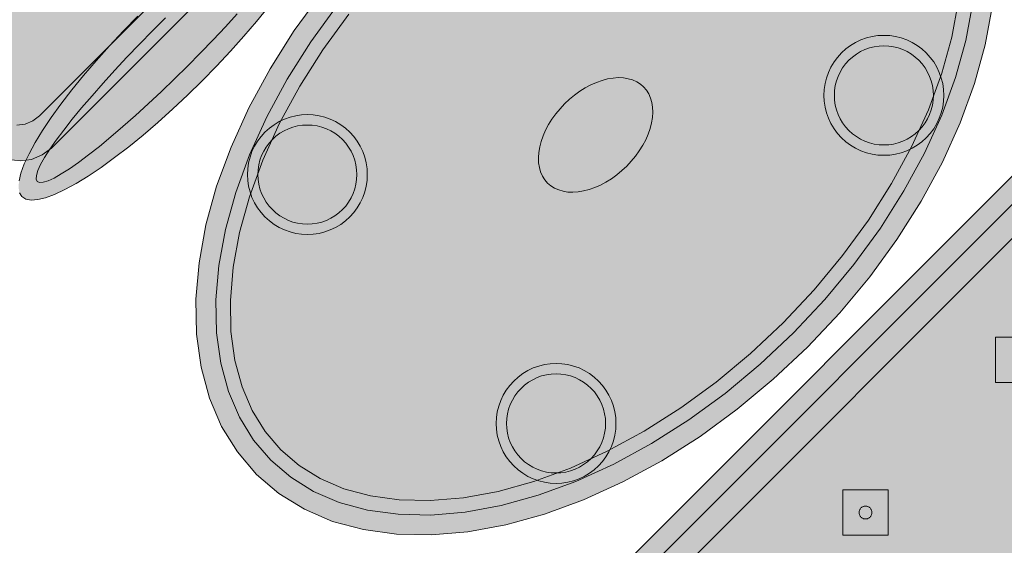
# Model space of a CAD drawing. Header units: metres. Extents: x 2172.2 to 2210.6, y 415.3 to 458.1.
# Tile 26 of 168: x 2198.626 to 2199.858, y 418.637 to 419.294. Entities that reach past the tile are written whole.
import ezdxf

# ---------------------------------------------------------------- set-up
doc = ezdxf.new("R2010")
doc.units = ezdxf.units.M
for name, color, linetype, lineweight in [('NC_N1_BANQUETTES', 7, 'CONTINUOUS', 13), ('NC_N1_CHAIRS', 7, 'CONTINUOUS', 13), ('NC_N1_TABLES', 7, 'CONTINUOUS', 13)]:
    doc.layers.add(name, color=color, linetype=linetype, lineweight=lineweight)

# ---------------------------------------------------------------- blocks, each defined once
blk = doc.blocks.new('NC_N1_DINING_2')
at = {"true_color": 0xf6f5ef}
h = blk.add_hatch(color=256, dxfattribs=at)
h.dxf.hatch_style = 1
h.paths.add_polyline_path([(0.6, 0), (0.5971, 0.0368), (0.5885, 0.0732), (0.5742, 0.1089), (0.5543, 0.1435), (0.5292, 0.1768), (0.4989, 0.2083), (0.4638, 0.2379), (0.4243, 0.2652), (0.3806, 0.2899), (0.3333, 0.3118), (0.2828, 0.3307), (0.2296, 0.3465), (0.1742, 0.3589), (0.1171, 0.3678), (0.0588, 0.3732), (0, 0.375), (-0.0588, 0.3732), (-0.1171, 0.3678), (-0.1742, 0.3589), (-0.2296, 0.3465), (-0.2828, 0.3307), (-0.3333, 0.3118), (-0.3806, 0.2899), (-0.4243, 0.2652), (-0.4638, 0.2379), (-0.4989, 0.2083), (-0.5292, 0.1768), (-0.5543, 0.1435), (-0.5742, 0.1089), (-0.5885, 0.0732), (-0.5971, 0.0368), (-0.6, 0), (-0.5971, -0.0368), (-0.5885, -0.0732), (-0.5742, -0.1089), (-0.5543, -0.1435), (-0.5292, -0.1768), (-0.4989, -0.2083), (-0.4638, -0.2379), (-0.4243, -0.2652), (-0.3806, -0.2899), (-0.3333, -0.3118), (-0.2828, -0.3307), (-0.2296, -0.3465), (-0.1742, -0.3589), (-0.1171, -0.3678), (-0.0588, -0.3732), (0, -0.375), (0.0588, -0.3732), (0.1171, -0.3678), (0.1742, -0.3589), (0.2296, -0.3465), (0.2828, -0.3307), (0.3333, -0.3118), (0.3806, -0.2899), (0.4243, -0.2652), (0.4638, -0.2379), (0.4989, -0.2083), (0.5292, -0.1768), (0.5543, -0.1435), (0.5742, -0.1089), (0.5885, -0.0732), (0.5971, -0.0368)])
at = {"color": 0, "linetype": 'CONTINUOUS', "lineweight": -2, "true_color": 0x2d3540}
blk.add_lwpolyline([(0.4638, 0.2379), (0.4243, 0.2652), (0.3806, 0.2899), (0.3333, 0.3118), (0.2828, 0.3307), (0.2296, 0.3465), (0.1742, 0.3589), (0.1171, 0.3678), (0.0588, 0.3732), (0, 0.375), (-0.0588, 0.3732), (-0.1171, 0.3678), (-0.1742, 0.3589), (-0.2296, 0.3465), (-0.2828, 0.3307), (-0.3333, 0.3118), (-0.3806, 0.2899), (-0.4243, 0.2652), (-0.4638, 0.2379), (-0.4989, 0.2083), (-0.5292, 0.1768), (-0.5543, 0.1435), (-0.5742, 0.1089), (-0.5885, 0.0732), (-0.5971, 0.0368), (-0.6, 0), (-0.5971, -0.0368), (-0.5885, -0.0732), (-0.5742, -0.1089), (-0.5543, -0.1435), (-0.5292, -0.1768), (-0.4989, -0.2083), (-0.4638, -0.2379), (-0.4243, -0.2652), (-0.3806, -0.2899), (-0.3333, -0.3118), (-0.2828, -0.3307), (-0.2296, -0.3465), (-0.1742, -0.3589), (-0.1171, -0.3678)], dxfattribs=at)
at = {"color": 0, "linetype": 'CONTINUOUS', "lineweight": -2, "true_color": 0xa38246}
for points in [[(-0.114, -0.343), (-0.1695, -0.3343), (-0.2233, -0.3222), (-0.2749, -0.307), (-0.3237, -0.2887), (-0.3692, -0.2676), (-0.411, -0.244), (-0.4486, -0.218), (-0.4818, -0.1901), (-0.5101, -0.1605), (-0.5334, -0.1297), (-0.5516, -0.0979), (-0.5646, -0.0656), (-0.5723, -0.0329), (-0.5749, 0), (-0.5723, 0.0329), (-0.5646, 0.0656), (-0.5516, 0.0979), (-0.5334, 0.1297), (-0.5101, 0.1605), (-0.4818, 0.1901), (-0.4486, 0.218), (-0.411, 0.244), (-0.3692, 0.2676), (-0.3237, 0.2887), (-0.2749, 0.307), (-0.2233, 0.3222), (-0.1695, 0.3343), (-0.114, 0.343), (-0.0573, 0.3482), (0, 0.35), (0.0573, 0.3482), (0.114, 0.343), (0.1695, 0.3343), (0.2233, 0.3222), (0.2749, 0.307), (0.3237, 0.2887), (0.3692, 0.2676), (0.411, 0.244), (0.4486, 0.218)], [(-0.1117, -0.3251), (-0.1661, -0.3166), (-0.2188, -0.3048), (-0.2692, -0.2899), (-0.3167, -0.2721), (-0.361, -0.2516), (-0.4014, -0.2287), (-0.4377, -0.2037), (-0.4694, -0.1769), (-0.4964, -0.1488), (-0.5184, -0.1198), (-0.5354, -0.0901), (-0.5474, -0.0601), (-0.5545, -0.0301), (-0.5569, 0), (-0.5545, 0.0301), (-0.5474, 0.0601), (-0.5354, 0.0901), (-0.5184, 0.1198), (-0.4964, 0.1488), (-0.4694, 0.1769), (-0.4377, 0.2037), (-0.4014, 0.2287), (-0.361, 0.2516), (-0.3167, 0.2721), (-0.2692, 0.2899), (-0.2188, 0.3048), (-0.1661, 0.3166), (-0.1117, 0.3251), (-0.0562, 0.3303), (0, 0.332), (0.0562, 0.3303), (0.1117, 0.3251), (0.1661, 0.3166), (0.2188, 0.3048), (0.2692, 0.2899), (0.3167, 0.2721), (0.361, 0.2516), (0.4014, 0.2287), (0.4377, 0.2037)]]:
    blk.add_lwpolyline(points, dxfattribs=at)
at = {"color": 0, "linetype": 'CONTINUOUS', "lineweight": -2, "true_color": 0x89939a}
for points in [[(-0.215, 0.22), (-0.2154, 0.2126), (-0.2164, 0.2054), (-0.2182, 0.1982), (-0.2207, 0.1913), (-0.2239, 0.1846), (-0.2276, 0.1783), (-0.232, 0.1724), (-0.237, 0.167), (-0.2424, 0.162), (-0.2483, 0.1576), (-0.2546, 0.1539), (-0.2613, 0.1507), (-0.2682, 0.1482), (-0.2754, 0.1464), (-0.2826, 0.1454), (-0.29, 0.145), (-0.2974, 0.1454), (-0.3046, 0.1464), (-0.3118, 0.1482), (-0.3187, 0.1507), (-0.3254, 0.1539), (-0.3317, 0.1576), (-0.3376, 0.162), (-0.343, 0.167), (-0.348, 0.1724), (-0.3524, 0.1783), (-0.3561, 0.1846), (-0.3593, 0.1913), (-0.3618, 0.1982), (-0.3636, 0.2054), (-0.3646, 0.2126), (-0.365, 0.22), (-0.3646, 0.2274), (-0.3636, 0.2346), (-0.3618, 0.2418), (-0.3593, 0.2487), (-0.3561, 0.2554), (-0.3524, 0.2617), (-0.348, 0.2676), (-0.343, 0.273), (-0.3376, 0.278), (-0.3317, 0.2824), (-0.3254, 0.2861), (-0.3187, 0.2893), (-0.3118, 0.2918), (-0.3046, 0.2936), (-0.2974, 0.2946), (-0.29, 0.295), (-0.2826, 0.2946), (-0.2754, 0.2936), (-0.2682, 0.2918), (-0.2613, 0.2893), (-0.2546, 0.2861), (-0.2483, 0.2824), (-0.2424, 0.278), (-0.237, 0.273), (-0.232, 0.2676), (-0.2276, 0.2617), (-0.2239, 0.2554), (-0.2207, 0.2487), (-0.2182, 0.2418), (-0.2164, 0.2346), (-0.2154, 0.2274)], [(0.365, 0.22), (0.3646, 0.2126), (0.3636, 0.2054), (0.3618, 0.1982), (0.3593, 0.1913), (0.3561, 0.1846), (0.3524, 0.1783), (0.348, 0.1724), (0.343, 0.167), (0.3376, 0.162), (0.3317, 0.1576), (0.3254, 0.1539), (0.3187, 0.1507), (0.3118, 0.1482), (0.3046, 0.1464), (0.2974, 0.1454), (0.29, 0.145), (0.2826, 0.1454), (0.2754, 0.1464), (0.2682, 0.1482), (0.2613, 0.1507), (0.2546, 0.1539), (0.2483, 0.1576), (0.2424, 0.162), (0.237, 0.167), (0.232, 0.1724), (0.2276, 0.1783), (0.2239, 0.1846), (0.2207, 0.1913), (0.2182, 0.1982), (0.2164, 0.2054), (0.2154, 0.2126), (0.215, 0.22), (0.2154, 0.2274), (0.2164, 0.2346), (0.2182, 0.2418), (0.2207, 0.2487), (0.2239, 0.2554), (0.2276, 0.2617), (0.232, 0.2676), (0.237, 0.273), (0.2424, 0.278), (0.2483, 0.2824), (0.2546, 0.2861), (0.2613, 0.2893), (0.2682, 0.2918), (0.2754, 0.2936), (0.2826, 0.2946), (0.29, 0.295), (0.2974, 0.2946), (0.3046, 0.2936), (0.3118, 0.2918), (0.3187, 0.2893), (0.3254, 0.2861), (0.3317, 0.2824), (0.3376, 0.278), (0.343, 0.273), (0.348, 0.2676), (0.3524, 0.2617), (0.3561, 0.2554), (0.3593, 0.2487), (0.3618, 0.2418), (0.3636, 0.2346), (0.3646, 0.2274)], [(-0.215, -0.22), (-0.2154, -0.2274), (-0.2164, -0.2346), (-0.2182, -0.2418), (-0.2207, -0.2487), (-0.2239, -0.2554), (-0.2276, -0.2617), (-0.232, -0.2676), (-0.237, -0.273), (-0.2424, -0.278), (-0.2483, -0.2824), (-0.2546, -0.2861), (-0.2613, -0.2893), (-0.2682, -0.2918), (-0.2754, -0.2936), (-0.2826, -0.2946), (-0.29, -0.295), (-0.2974, -0.2946), (-0.3046, -0.2936), (-0.3118, -0.2918), (-0.3187, -0.2893), (-0.3254, -0.2861), (-0.3317, -0.2824), (-0.3376, -0.278), (-0.343, -0.273), (-0.348, -0.2676), (-0.3524, -0.2617), (-0.3561, -0.2554), (-0.3593, -0.2487), (-0.3618, -0.2418), (-0.3636, -0.2346), (-0.3646, -0.2274), (-0.365, -0.22), (-0.3646, -0.2126), (-0.3636, -0.2054), (-0.3618, -0.1982), (-0.3593, -0.1913), (-0.3561, -0.1846), (-0.3524, -0.1783), (-0.348, -0.1724), (-0.343, -0.167), (-0.3376, -0.162), (-0.3317, -0.1576), (-0.3254, -0.1539), (-0.3187, -0.1507), (-0.3118, -0.1482), (-0.3046, -0.1464), (-0.2974, -0.1454), (-0.29, -0.145), (-0.2826, -0.1454), (-0.2754, -0.1464), (-0.2682, -0.1482), (-0.2613, -0.1507), (-0.2546, -0.1539), (-0.2483, -0.1576), (-0.2424, -0.162), (-0.237, -0.167), (-0.232, -0.1724), (-0.2276, -0.1783), (-0.2239, -0.1846), (-0.2207, -0.1913), (-0.2182, -0.1982), (-0.2164, -0.2054), (-0.2154, -0.2126)]]:
    blk.add_lwpolyline(points, close=True, dxfattribs=at)
at = {"color": 0, "linetype": 'CONTINUOUS', "lineweight": -2, "true_color": 0xa38246}
for points in [[(-0.228, 0.22), (-0.2283, 0.2139), (-0.2292, 0.2079), (-0.2307, 0.202), (-0.2327, 0.1963), (-0.2353, 0.1908), (-0.2384, 0.1856), (-0.2421, 0.1807), (-0.2462, 0.1762), (-0.2507, 0.1721), (-0.2556, 0.1684), (-0.2608, 0.1653), (-0.2663, 0.1627), (-0.272, 0.1607), (-0.2779, 0.1592), (-0.2839, 0.1583), (-0.29, 0.158), (-0.2961, 0.1583), (-0.3021, 0.1592), (-0.308, 0.1607), (-0.3137, 0.1627), (-0.3192, 0.1653), (-0.3244, 0.1684), (-0.3293, 0.1721), (-0.3338, 0.1762), (-0.3379, 0.1807), (-0.3416, 0.1856), (-0.3447, 0.1908), (-0.3473, 0.1963), (-0.3493, 0.202), (-0.3508, 0.2079), (-0.3517, 0.2139), (-0.352, 0.22), (-0.3517, 0.2261), (-0.3508, 0.2321), (-0.3493, 0.238), (-0.3473, 0.2437), (-0.3447, 0.2492), (-0.3416, 0.2544), (-0.3379, 0.2593), (-0.3338, 0.2638), (-0.3293, 0.2679), (-0.3244, 0.2716), (-0.3192, 0.2747), (-0.3137, 0.2773), (-0.308, 0.2793), (-0.3021, 0.2808), (-0.2961, 0.2817), (-0.29, 0.282), (-0.2839, 0.2817), (-0.2779, 0.2808), (-0.272, 0.2793), (-0.2663, 0.2773), (-0.2608, 0.2747), (-0.2556, 0.2716), (-0.2507, 0.2679), (-0.2462, 0.2638), (-0.2421, 0.2593), (-0.2384, 0.2544), (-0.2353, 0.2492), (-0.2327, 0.2437), (-0.2307, 0.238), (-0.2292, 0.2321), (-0.2283, 0.2261)], [(0.352, 0.22), (0.3517, 0.2139), (0.3508, 0.2079), (0.3493, 0.202), (0.3473, 0.1963), (0.3447, 0.1908), (0.3416, 0.1856), (0.3379, 0.1807), (0.3338, 0.1762), (0.3293, 0.1721), (0.3244, 0.1684), (0.3192, 0.1653), (0.3137, 0.1627), (0.308, 0.1607), (0.3021, 0.1592), (0.2961, 0.1583), (0.29, 0.158), (0.2839, 0.1583), (0.2779, 0.1592), (0.272, 0.1607), (0.2663, 0.1627), (0.2608, 0.1653), (0.2556, 0.1684), (0.2507, 0.1721), (0.2462, 0.1762), (0.2421, 0.1807), (0.2384, 0.1856), (0.2353, 0.1908), (0.2327, 0.1963), (0.2307, 0.202), (0.2292, 0.2079), (0.2283, 0.2139), (0.228, 0.22), (0.2283, 0.2261), (0.2292, 0.2321), (0.2307, 0.238), (0.2327, 0.2437), (0.2353, 0.2492), (0.2384, 0.2544), (0.2421, 0.2593), (0.2462, 0.2638), (0.2507, 0.2679), (0.2556, 0.2716), (0.2608, 0.2747), (0.2663, 0.2773), (0.272, 0.2793), (0.2779, 0.2808), (0.2839, 0.2817), (0.29, 0.282), (0.2961, 0.2817), (0.3021, 0.2808), (0.308, 0.2793), (0.3137, 0.2773), (0.3192, 0.2747), (0.3244, 0.2716), (0.3293, 0.2679), (0.3338, 0.2638), (0.3379, 0.2593), (0.3416, 0.2544), (0.3447, 0.2492), (0.3473, 0.2437), (0.3493, 0.238), (0.3508, 0.2321), (0.3517, 0.2261)], [(0.085, 0), (0.0846, 0.0054), (0.0834, 0.0107), (0.0813, 0.016), (0.0785, 0.021), (0.075, 0.0259), (0.0707, 0.0306), (0.0657, 0.0349), (0.0601, 0.0389), (0.0539, 0.0425), (0.0472, 0.0457), (0.0401, 0.0485), (0.0325, 0.0508), (0.0247, 0.0526), (0.0166, 0.0539), (0.0083, 0.0547), (0, 0.055), (-0.0083, 0.0547), (-0.0166, 0.0539), (-0.0247, 0.0526), (-0.0325, 0.0508), (-0.0401, 0.0485), (-0.0472, 0.0457), (-0.0539, 0.0425), (-0.0601, 0.0389), (-0.0657, 0.0349), (-0.0707, 0.0306), (-0.075, 0.0259), (-0.0785, 0.021), (-0.0813, 0.016), (-0.0834, 0.0107), (-0.0846, 0.0054), (-0.085, 0), (-0.0846, -0.0054), (-0.0834, -0.0107), (-0.0813, -0.016), (-0.0785, -0.021), (-0.075, -0.0259), (-0.0707, -0.0306), (-0.0657, -0.0349), (-0.0601, -0.0389), (-0.0539, -0.0425), (-0.0472, -0.0457), (-0.0401, -0.0485), (-0.0325, -0.0508), (-0.0247, -0.0526), (-0.0166, -0.0539), (-0.0083, -0.0547), (0, -0.055), (0.0083, -0.0547), (0.0166, -0.0539), (0.0247, -0.0526), (0.0325, -0.0508), (0.0401, -0.0485), (0.0472, -0.0457), (0.0539, -0.0425), (0.0601, -0.0389), (0.0657, -0.0349), (0.0707, -0.0306), (0.075, -0.0259), (0.0785, -0.021), (0.0813, -0.016), (0.0834, -0.0107), (0.0846, -0.0054)], [(-0.228, -0.22), (-0.2283, -0.2261), (-0.2292, -0.2321), (-0.2307, -0.238), (-0.2327, -0.2437), (-0.2353, -0.2492), (-0.2384, -0.2544), (-0.2421, -0.2593), (-0.2462, -0.2638), (-0.2507, -0.2679), (-0.2556, -0.2716), (-0.2608, -0.2747), (-0.2663, -0.2773), (-0.272, -0.2793), (-0.2779, -0.2808), (-0.2839, -0.2817), (-0.29, -0.282), (-0.2961, -0.2817), (-0.3021, -0.2808), (-0.308, -0.2793), (-0.3137, -0.2773), (-0.3192, -0.2747), (-0.3244, -0.2716), (-0.3293, -0.2679), (-0.3338, -0.2638), (-0.3379, -0.2593), (-0.3416, -0.2544), (-0.3447, -0.2492), (-0.3473, -0.2437), (-0.3493, -0.238), (-0.3508, -0.2321), (-0.3517, -0.2261), (-0.352, -0.22), (-0.3517, -0.2139), (-0.3508, -0.2079), (-0.3493, -0.202), (-0.3473, -0.1963), (-0.3447, -0.1908), (-0.3416, -0.1856), (-0.3379, -0.1807), (-0.3338, -0.1762), (-0.3293, -0.1721), (-0.3244, -0.1684), (-0.3192, -0.1653), (-0.3137, -0.1627), (-0.308, -0.1607), (-0.3021, -0.1592), (-0.2961, -0.1583), (-0.29, -0.158), (-0.2839, -0.1583), (-0.2779, -0.1592), (-0.272, -0.1607), (-0.2663, -0.1627), (-0.2608, -0.1653), (-0.2556, -0.1684), (-0.2507, -0.1721), (-0.2462, -0.1762), (-0.2421, -0.1807), (-0.2384, -0.1856), (-0.2353, -0.1908), (-0.2327, -0.1963), (-0.2307, -0.202), (-0.2292, -0.2079), (-0.2283, -0.2139)]]:
    blk.add_lwpolyline(points, close=True, dxfattribs=at)
blk = doc.blocks.new('NC_N1_PERIMETER_BENCH_2')
at = {"true_color": 0x778fa0}
h = blk.add_hatch(color=256, dxfattribs=at)
h.dxf.hatch_style = 1
h.paths.add_polyline_path([(-0.575, -0.2605), (-0.575, -0.2495), (-0.5721, -0.2385), (-0.57, -0.2365), (-0.57, -0.1987), (-0.575, -0.18), (-0.575, 0.22), (-0.57, 0.2387), (-0.57, 0.255), (-0.568, 0.2625), (-0.5625, 0.268), (-0.555, 0.27), (0.555, 0.27), (0.5625, 0.268), (0.568, 0.2625), (0.57, 0.255), (0.57, 0.2387), (0.575, 0.22), (0.575, -0.18), (0.57, -0.1987), (0.57, -0.2365), (0.5721, -0.2385), (0.575, -0.2495), (0.575, -0.2605), (0.5721, -0.2715), (0.5698, -0.2737), (0.57, -0.2745), (0.57, -0.2855), (0.5684, -0.2915), (0.564, -0.2959), (0.558, -0.2975), (-0.558, -0.2975), (-0.564, -0.2959), (-0.5684, -0.2915), (-0.57, -0.2855), (-0.57, -0.2745), (-0.5698, -0.2737), (-0.5721, -0.2715)])
at = {"true_color": 0xa38246}
h = blk.add_hatch(color=256, dxfattribs=at)
h.dxf.hatch_style = 1
h.paths.add_polyline_path([(0.103, 0.1025), (0.103, 0.1017), (0.1028, 0.1009), (0.1027, 0.1002), (0.1024, 0.0994), (0.1021, 0.0987), (0.1017, 0.0981), (0.1012, 0.0974), (0.1007, 0.0968), (0.1001, 0.0963), (0.0994, 0.0958), (0.0988, 0.0954), (0.0981, 0.0951), (0.0973, 0.0948), (0.0966, 0.0947), (0.0958, 0.0945), (0.095, 0.0945), (0.0942, 0.0945), (0.0934, 0.0947), (0.0927, 0.0948), (0.0919, 0.0951), (0.0912, 0.0954), (0.0906, 0.0958), (0.0899, 0.0963), (0.0893, 0.0968), (0.0888, 0.0974), (0.0883, 0.0981), (0.0879, 0.0987), (0.0876, 0.0994), (0.0873, 0.1002), (0.0872, 0.1009), (0.087, 0.1017), (0.087, 0.1025), (0.087, 0.1033), (0.0872, 0.1041), (0.0873, 0.1048), (0.0876, 0.1056), (0.0879, 0.1063), (0.0883, 0.1069), (0.0888, 0.1076), (0.0893, 0.1082), (0.0899, 0.1087), (0.0906, 0.1092), (0.0912, 0.1096), (0.0919, 0.1099), (0.0927, 0.1102), (0.0934, 0.1103), (0.0942, 0.1105), (0.095, 0.1105), (0.0958, 0.1105), (0.0966, 0.1103), (0.0973, 0.1102), (0.0981, 0.1099), (0.0988, 0.1096), (0.0994, 0.1092), (0.1001, 0.1087), (0.1007, 0.1082), (0.1012, 0.1076), (0.1017, 0.1069), (0.1021, 0.1063), (0.1024, 0.1056), (0.1027, 0.1048), (0.1028, 0.1041), (0.103, 0.1033)])
at = {"color": 0, "linetype": 'CONTINUOUS', "lineweight": -2, "true_color": 0x2d3540}
blk.add_lwpolyline([(-0.555, 0.27), (0.555, 0.27)], dxfattribs=at)
at = {"color": 0, "linetype": 'CONTINUOUS', "lineweight": -2, "true_color": 0xa38246}
blk.add_lwpolyline([(-0.545, 0.245), (0.545, 0.245)], dxfattribs=at)
blk.add_lwpolyline([(-0.5154, -0.2425), (-0.5153, -0.2418), (-0.515, -0.2365), (-0.515, -0.1987), (-0.5152, -0.1939), (-0.5158, -0.1892), (-0.5169, -0.1845), (-0.52, -0.1728), (-0.52, 0.2128), (-0.5194, 0.215), (0.5194, 0.215), (0.52, 0.2128), (0.52, -0.1728), (0.5169, -0.1845), (0.5158, -0.1892), (0.5152, -0.1939), (0.515, -0.1987), (0.515, -0.2365), (0.5153, -0.2418), (0.5154, -0.2425)], close=True, dxfattribs=at)
at = {"color": 0, "linetype": 'CONTINUOUS', "lineweight": -2, "true_color": 0xbfccd3}
for points in [[(-0.175, 0.0625), (-0.135, 0.1025), (-0.175, 0.1425), (-0.215, 0.1025)], [(0.095, 0.0625), (0.135, 0.1025), (0.095, 0.1425), (0.055, 0.1025)]]:
    blk.add_lwpolyline(points, close=True, dxfattribs=at)
at = {"color": 0, "linetype": 'CONTINUOUS', "lineweight": -2}
blk.add_lwpolyline([(0.103, 0.1025), (0.103, 0.1017), (0.1028, 0.1009), (0.1027, 0.1002), (0.1024, 0.0994), (0.1021, 0.0987), (0.1017, 0.0981), (0.1012, 0.0974), (0.1007, 0.0968), (0.1001, 0.0963), (0.0994, 0.0958), (0.0988, 0.0954), (0.0981, 0.0951), (0.0973, 0.0948), (0.0966, 0.0947), (0.0958, 0.0945), (0.095, 0.0945), (0.0942, 0.0945), (0.0934, 0.0947), (0.0927, 0.0948), (0.0919, 0.0951), (0.0912, 0.0954), (0.0906, 0.0958), (0.0899, 0.0963), (0.0893, 0.0968), (0.0888, 0.0974), (0.0883, 0.0981), (0.0879, 0.0987), (0.0876, 0.0994), (0.0873, 0.1002), (0.0872, 0.1009), (0.087, 0.1017), (0.087, 0.1025), (0.087, 0.1033), (0.0872, 0.1041), (0.0873, 0.1048), (0.0876, 0.1056), (0.0879, 0.1063), (0.0883, 0.1069), (0.0888, 0.1076), (0.0893, 0.1082), (0.0899, 0.1087), (0.0906, 0.1092), (0.0912, 0.1096), (0.0919, 0.1099), (0.0927, 0.1102), (0.0934, 0.1103), (0.0942, 0.1105), (0.095, 0.1105), (0.0958, 0.1105), (0.0966, 0.1103), (0.0973, 0.1102), (0.0981, 0.1099), (0.0988, 0.1096), (0.0994, 0.1092), (0.1001, 0.1087), (0.1007, 0.1082), (0.1012, 0.1076), (0.1017, 0.1069), (0.1021, 0.1063), (0.1024, 0.1056), (0.1027, 0.1048), (0.1028, 0.1041), (0.103, 0.1033)], close=True, dxfattribs=at)
blk = doc.blocks.new('NC_N1_CHAIR_IVORY')
at = {"true_color": 0xf6f5ef}
h = blk.add_hatch(color=256, dxfattribs=at)
h.dxf.hatch_style = 1
h.paths.add_polyline_path([(0.262, 0.222), (0.2607, 0.2276), (0.257, 0.2331), (0.2507, 0.2385), (0.2421, 0.2438), (0.2311, 0.2489), (0.2178, 0.2537), (0.2025, 0.2582), (0.1853, 0.2623), (0.1662, 0.2661), (0.1456, 0.2694), (0.1235, 0.2723), (0.1003, 0.2747), (0.0761, 0.2765), (0.0511, 0.2779), (0.0257, 0.2787), (0, 0.279), (-0.0257, 0.2787), (-0.0511, 0.2779), (-0.0761, 0.2765), (-0.1003, 0.2747), (-0.1235, 0.2723), (-0.1456, 0.2694), (-0.1662, 0.2661), (-0.1853, 0.2623), (-0.2025, 0.2582), (-0.2178, 0.2537), (-0.2311, 0.2489), (-0.2421, 0.2438), (-0.2507, 0.2385), (-0.257, 0.2331), (-0.2607, 0.2276), (-0.262, 0.222), (-0.2607, 0.2164), (-0.257, 0.2109), (-0.2507, 0.2055), (-0.2421, 0.2002), (-0.2311, 0.1951), (-0.2178, 0.1903), (-0.2025, 0.1858), (-0.1853, 0.1817), (-0.1662, 0.1779), (-0.1456, 0.1746), (-0.1235, 0.1717), (-0.1003, 0.1693), (-0.0761, 0.1675), (-0.0511, 0.1661), (-0.0257, 0.1653), (0, 0.165), (0.0257, 0.1653), (0.0511, 0.1661), (0.0761, 0.1675), (0.1003, 0.1693), (0.1235, 0.1717), (0.1456, 0.1746), (0.1662, 0.1779), (0.1853, 0.1817), (0.2025, 0.1858), (0.2178, 0.1903), (0.2311, 0.1951), (0.2421, 0.2002), (0.2507, 0.2055), (0.257, 0.2109), (0.2607, 0.2164)])
at = {"true_color": 0xdbe4e9}
h = blk.add_hatch(color=256, dxfattribs=at)
h.dxf.hatch_style = 1
h.paths.add_polyline_path([(0.193, -0.275), (-0.193, -0.275), (-0.2072, -0.2731), (-0.2205, -0.2676), (-0.2319, -0.2589), (-0.2406, -0.2475), (-0.2461, -0.2342), (-0.248, -0.22), (-0.248, 0.15), (-0.2461, 0.1642), (-0.2406, 0.1775), (-0.2319, 0.1889), (-0.2205, 0.1976), (-0.2072, 0.2031), (-0.193, 0.205), (0.193, 0.205), (0.2072, 0.2031), (0.2205, 0.1976), (0.2319, 0.1889), (0.2406, 0.1775), (0.2461, 0.1642), (0.248, 0.15), (0.248, -0.22), (0.2461, -0.2342), (0.2406, -0.2475), (0.2319, -0.2589), (0.2205, -0.2676), (0.2072, -0.2731)])
at = {"color": 0, "linetype": 'CONTINUOUS', "lineweight": -2, "true_color": 0x2d3540}
for points in [[(0.1235, 0.2723), (0.1003, 0.2747), (0.0761, 0.2765), (0.0511, 0.2779), (0.0257, 0.2787), (0, 0.279), (-0.0257, 0.2787), (-0.0511, 0.2779), (-0.0761, 0.2765), (-0.1003, 0.2747), (-0.1235, 0.2723), (-0.1456, 0.2694), (-0.1662, 0.2661), (-0.1853, 0.2623), (-0.2025, 0.2582), (-0.2178, 0.2537), (-0.2311, 0.2489), (-0.2421, 0.2438), (-0.2507, 0.2385), (-0.257, 0.2331), (-0.2607, 0.2276), (-0.262, 0.222), (-0.2607, 0.2164)], [(-0.2507, 0.2055), (-0.2421, 0.2002), (-0.2311, 0.1951), (-0.2178, 0.1903), (-0.2025, 0.1858), (-0.1853, 0.1817), (-0.1662, 0.1779), (-0.1456, 0.1746), (-0.1235, 0.1717), (-0.1003, 0.1693), (-0.0761, 0.1675), (-0.0511, 0.1661), (-0.0257, 0.1653), (0, 0.165)], [(-0.2406, 0.1775), (-0.2319, 0.1889), (-0.2205, 0.1976), (-0.2072, 0.2031), (-0.193, 0.205), (0.193, 0.205)]]:
    blk.add_lwpolyline(points, dxfattribs=at)
at = {"color": 0, "linetype": 'CONTINUOUS', "lineweight": -2, "true_color": 0xa38246}
for points in [[(0.0899, 0.2506), (0.0682, 0.2517), (0.0458, 0.2524), (0.023, 0.2529), (0, 0.253), (-0.023, 0.2529), (-0.0458, 0.2524), (-0.0682, 0.2517), (-0.0899, 0.2506), (-0.1108, 0.2493), (-0.1306, 0.2478), (-0.1491, 0.246), (-0.1662, 0.2439), (-0.1817, 0.2417), (-0.1954, 0.2392), (-0.2073, 0.2366), (-0.2171, 0.2339), (-0.2249, 0.231), (-0.2305, 0.228), (-0.2339, 0.225), (-0.235, 0.222), (-0.2339, 0.219), (-0.2305, 0.216), (-0.2249, 0.213), (-0.2171, 0.2101), (-0.2073, 0.2074), (-0.1954, 0.2048), (-0.1817, 0.2023), (-0.1662, 0.2001), (-0.1491, 0.198), (-0.1306, 0.1962), (-0.1108, 0.1947), (-0.0899, 0.1934), (-0.0682, 0.1923), (-0.0458, 0.1916), (-0.023, 0.1911), (0, 0.191), (0.023, 0.1911)], [(-0.2033, 0.1543), (-0.195, 0.1606), (-0.1854, 0.1646), (-0.175, 0.166), (0.175, 0.166)]]:
    blk.add_lwpolyline(points, dxfattribs=at)

msp = doc.modelspace()

# ---------------------------------------------------------------- block references
at = {"layer": 'NC_N1_BANQUETTES', "linetype": 'CONTINUOUS', "yscale": -1.0000000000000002, "rotation": -135}
msp.add_blockref('NC_N1_PERIMETER_BENCH_2', (2199.8238, 418.673), dxfattribs=at)
at = {"layer": 'NC_N1_CHAIRS', "linetype": 'CONTINUOUS', "yscale": -1, "rotation": 45}
msp.add_blockref('NC_N1_CHAIR_IVORY', (2198.6571, 419.4154), dxfattribs=at)
at = {"layer": 'NC_N1_TABLES', "linetype": 'CONTINUOUS', "yscale": -1, "rotation": 45}
msp.add_blockref('NC_N1_DINING_2', (2199.3465, 419.1503), dxfattribs=at)

doc.saveas('drawing.dxf')
